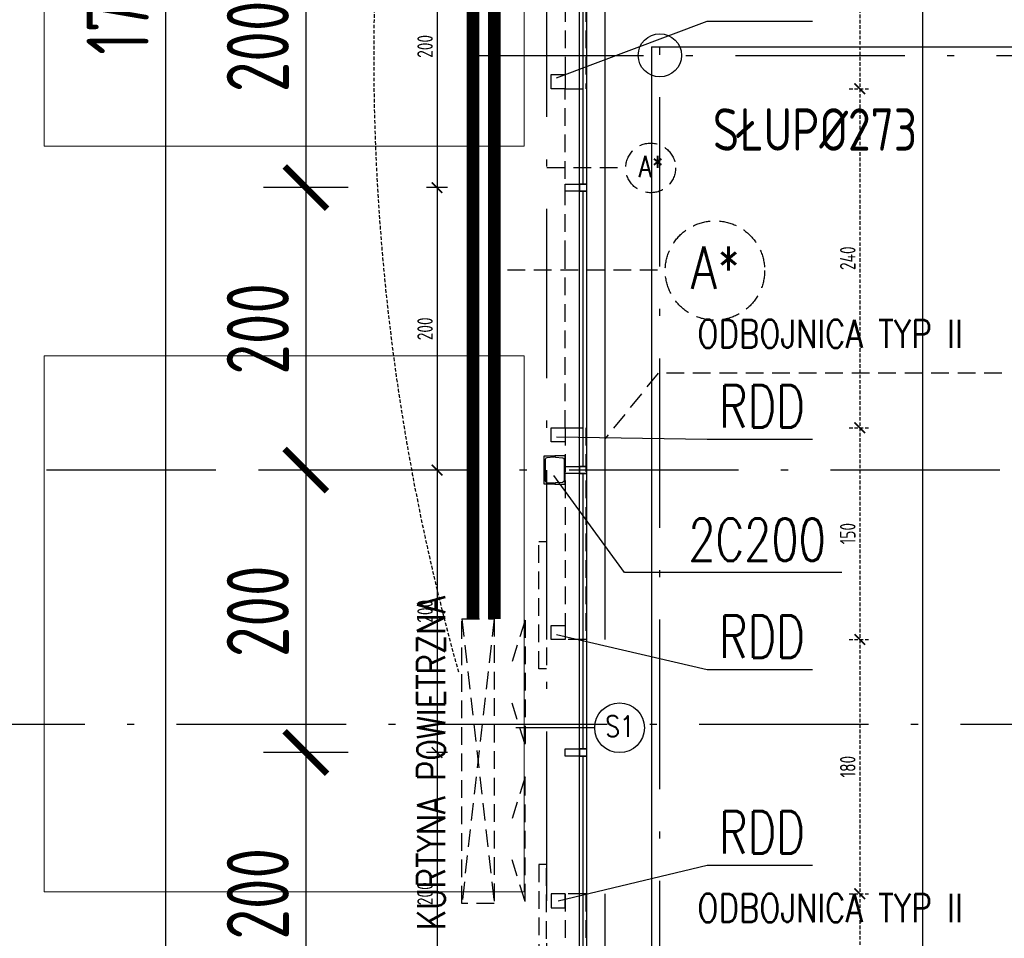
# Model space of a CAD drawing. Extents: x 153948 to 285449, y -89387 to -60195.
# Tile 72 of 100: x 259907 to 260604, y -85411 to -84761. Entities that reach past the tile are written whole.
import ezdxf
from ezdxf.enums import TextEntityAlignment as Align

# ---------------------------------------------------------------- set-up
doc = ezdxf.new("R2010")
doc.units = 0
doc.header["$LTSCALE"] = 100
doc.header["$MEASUREMENT"] = 0
doc.header["$PDMODE"] = 1
for name, pattern in [('ACAD_ISO10W100', [18.5, 12, -3, 0.5, -3]), ('DASHED2', [0.375, 0.25, -0.125]), ('HIDDEN2', [4.7625, 3.175, -1.5875])]:
    doc.linetypes.add(name, pattern=pattern)
doc.layers.get('0').update_dxf_attribs({"linetype": 'CONTINUOUS'})
doc.layers.get('DEFPOINTS').update_dxf_attribs({"linetype": 'CONTINUOUS'})
for name, color, linetype in [('1', 2, 'CONTINUOUS'), ('_INST WODA', 4, 'CONTINUOUS'), ('ALUMINIUM1', 5, 'CONTINUOUS'), ('K-STA', 2, 'CONTINUOUS'), ('OBRYS', 8, 'CONTINUOUS'), ('OSIE', 8, 'ACAD_ISO10W100'), ('TEXT', 11, 'CONTINUOUS'), ('TEXT035', 2, 'CONTINUOUS'), ('WYBURZENIA', 9, 'DASHED2'), ('WYBURZENIA50', 9, 'DASHED2'), ('WYMIARY', 1, 'CONTINUOUS'), ('WYMIARY50', 1, 'CONTINUOUS')]:
    doc.layers.add(name, color=color, linetype=linetype)
doc.layers.add('RAK 140', color=2, linetype='CONTINUOUS', lineweight=9)
doc.styles.add('DYBY-NORMALNY-0-8-N', font='ROMANS.SHX', dxfattribs={"width": 0.8})
doc.styles.add('STYLE2', font='isocp.shx', dxfattribs={"width": 0.8})
doc.styles.add('TXT3', font='SIMPLEX.SHX', dxfattribs={"width": 0.75, "height": 40})
doc.dimstyles.new('KRESKI_100', dxfattribs={"dimscale": 20, "dimtxt": 2.2, "dimasz": 1.5, "dimexe": 1.5, "dimexo": 1.5, "dimgap": 0.6, "dimtad": 1, "dimdec": 1, "dimrnd": 0.5, "dimdsep": 46, "dimtxsty": 'STYLE2', "dimblk1": 'ARCHTICK', "dimblk2": 'ARCHTICK', "dimsah": 1, "dimcen": 2.5, "dimdle": 1.5, "dimclrd": 10, "dimclre": 10, "dimclrt": 15, "dimadec": 0, "dimazin": 0, "dimtfac": 1, "dimtdec": 1, "dimtmove": 1, "dimatfit": 3, "dimldrblk": 'ARCHTICK', "dimfxl": 1.5, "dimfxlon": 1, "dimtolj": 1, "dimtzin": 0, "dimarcsym": 0})

# ---------------------------------------------------------------- blocks, each defined once
blk = doc.blocks.new('_ARCHTICK')
at = {"color": 0, "linetype": 'ByBlock', "const_width": 0.15}
blk.add_lwpolyline([(-0.5, -0.5), (0.5, 0.5)], dxfattribs=at)
blk = doc.blocks.new('*D240')
at = {"layer": 'DEFPOINTS', "color": 0, "ltscale": 0.1, "transparency": 16777216}
for p in [(260307.9, -74816.05), (260307.9, -85703.05), (263794.26, -85703.05)]:
    blk.add_point(p, dxfattribs=at)
at = {"layer": 'WYMIARY', "color": 10, "lineweight": -2, "ltscale": 0.1, "transparency": 16777216}
for p, q in [((263794.26, -74786.05), (263794.26, -85733.05)), ((263764.26, -74816.05), (263824.26, -74816.05)), ((263764.26, -85703.05), (263824.26, -85703.05))]:
    blk.add_line(p, q, dxfattribs=at)
at = {"layer": 'WYMIARY', "color": 10, "lineweight": -2, "ltscale": 0.1, "transparency": 16777216, "xscale": 30, "yscale": 30, "zscale": 30}
for p, rotation in [((263794.26, -74816.05), 90), ((263794.26, -85703.05), 270)]:
    blk.add_blockref('_ARCHTICK', p, dxfattribs=dict(at, rotation=rotation))
at = {"layer": 'WYMIARY', "color": 15, "ltscale": 0.1, "transparency": 16777216, "insert": (263760.26, -80259.55), "char_height": 44, "attachment_point": 5, "rotation": 90, "style": 'STYLE2'}
blk.add_mtext('\\A1;10887', dxfattribs=at)
blk = doc.blocks.new('*D241')
at = {"layer": 'DEFPOINTS', "color": 0, "ltscale": 0.1, "transparency": 16777216}
for p in [(263634.26, -83856.05), (263714.26, -83856.05), (260307.9, -85703.05)]:
    blk.add_point(p, dxfattribs=at)
at = {"layer": 'WYMIARY', "color": 10, "lineweight": -2, "ltscale": 0.1, "transparency": 16777216}
for p, q in [((263714.26, -85733.05), (263714.26, -83826.05)), ((263684.26, -83856.05), (263744.26, -83856.05)), ((263684.26, -85703.05), (263744.26, -85703.05))]:
    blk.add_line(p, q, dxfattribs=at)
at = {"layer": 'WYMIARY', "color": 10, "lineweight": -2, "ltscale": 0.1, "transparency": 16777216, "xscale": 30, "yscale": 30, "zscale": 30}
for p, rotation in [((263714.26, -83856.05), 90), ((263714.26, -85703.05), 270)]:
    blk.add_blockref('_ARCHTICK', p, dxfattribs=dict(at, rotation=rotation))
at = {"layer": 'WYMIARY', "color": 15, "ltscale": 0.1, "transparency": 16777216, "insert": (263680.26, -84779.55), "char_height": 44, "attachment_point": 5, "rotation": 90, "style": 'STYLE2'}
blk.add_mtext('\\A1;1847', dxfattribs=at)
blk = doc.blocks.new('SC200X2')
at = {"layer": '1'}
for points in [[(-10, 7.5), (-10, 0), (-9.7, 0, 0.391021), (-9.11, 0.55), (-8.71, 5.56, -0.391021), (-7.56, 6.62), (7.56, 6.62, -0.391021), (8.71, 5.56), (9.11, 0.55, 0.391021), (9.7, 0), (10, 0), (10, 7.5)], [(-10, -7.5), (-10, 0), (-9.7, 0, -0.391021), (-9.11, -0.55), (-8.71, -5.56, 0.391021), (-7.56, -6.62), (7.56, -6.62, 0.391021), (8.71, -5.56), (9.11, -0.55, -0.391021), (9.7, 0), (10, 0), (10, -7.5)]]:
    blk.add_lwpolyline(points, format="xyb", close=True, dxfattribs=at)
blk = doc.blocks.new('*D466')
at = {"layer": 'DEFPOINTS', "color": 0, "ltscale": 0.1, "transparency": 16777216}
for p in [(260202.64, -83879.55), (260010.46, -85609.56), (260202.64, -85609.56)]:
    blk.add_point(p, dxfattribs=at)
at = {"layer": 'WYMIARY', "color": 10, "lineweight": -2, "ltscale": 0.1, "transparency": 16777216}
for p, q in [((260010.46, -83849.55), (260010.46, -85639.56)), ((260040.46, -83879.55), (259980.46, -83879.55)), ((260040.46, -85609.56), (259980.46, -85609.56))]:
    blk.add_line(p, q, dxfattribs=at)
at = {"layer": 'WYMIARY', "color": 10, "lineweight": -2, "ltscale": 0.1, "transparency": 16777216, "xscale": 30, "yscale": 30, "zscale": 30}
for p, rotation in [((260010.46, -83879.55), 90), ((260010.46, -85609.56), 270)]:
    blk.add_blockref('_ARCHTICK', p, dxfattribs=dict(at, rotation=rotation))
at = {"layer": 'WYMIARY', "color": 15, "ltscale": 0.1, "transparency": 16777216, "insert": (259976.46, -84744.55), "char_height": 44, "attachment_point": 5, "rotation": 90, "style": 'STYLE2'}
blk.add_mtext('\\A1;1730', dxfattribs=at)
blk = doc.blocks.new('*D480')
at = {"layer": 'DEFPOINTS', "color": 0, "ltscale": 0.1, "transparency": 16777216}
for p in [(260293.4, -84679.55), (260109.71, -84879.55), (260293.4, -84879.55)]:
    blk.add_point(p, dxfattribs=at)
at = {"layer": 'WYMIARY', "color": 10, "lineweight": -2, "ltscale": 0.1, "transparency": 16777216}
for p, q in [((260109.71, -84649.55), (260109.71, -84909.55)), ((260139.71, -84679.55), (260079.71, -84679.55)), ((260139.71, -84879.55), (260079.71, -84879.55))]:
    blk.add_line(p, q, dxfattribs=at)
at = {"layer": 'WYMIARY', "color": 10, "lineweight": -2, "ltscale": 0.1, "transparency": 16777216, "xscale": 30, "yscale": 30, "zscale": 30}
for p, rotation in [((260109.71, -84679.55), 90), ((260109.71, -84879.55), 270)]:
    blk.add_blockref('_ARCHTICK', p, dxfattribs=dict(at, rotation=rotation))
at = {"layer": 'WYMIARY', "color": 15, "ltscale": 0.1, "transparency": 16777216, "insert": (260075.71, -84779.55), "char_height": 44, "attachment_point": 5, "rotation": 90, "style": 'STYLE2'}
blk.add_mtext('\\A1;200', dxfattribs=at)
blk = doc.blocks.new('*D481')
at = {"layer": 'DEFPOINTS', "color": 0, "ltscale": 0.1, "transparency": 16777216}
for p in [(260293.4, -84879.55), (260109.71, -85079.55), (260293.4, -85079.55)]:
    blk.add_point(p, dxfattribs=at)
at = {"layer": 'WYMIARY', "color": 10, "lineweight": -2, "ltscale": 0.1, "transparency": 16777216}
for p, q in [((260109.71, -84849.55), (260109.71, -85109.55)), ((260139.71, -84879.55), (260079.71, -84879.55)), ((260139.71, -85079.55), (260079.71, -85079.55))]:
    blk.add_line(p, q, dxfattribs=at)
at = {"layer": 'WYMIARY', "color": 10, "lineweight": -2, "ltscale": 0.1, "transparency": 16777216, "xscale": 30, "yscale": 30, "zscale": 30}
for p, rotation in [((260109.71, -84879.55), 90), ((260109.71, -85079.55), 270)]:
    blk.add_blockref('_ARCHTICK', p, dxfattribs=dict(at, rotation=rotation))
at = {"layer": 'WYMIARY', "color": 15, "ltscale": 0.1, "transparency": 16777216, "insert": (260075.71, -84979.55), "char_height": 44, "attachment_point": 5, "rotation": 90, "style": 'STYLE2'}
blk.add_mtext('\\A1;200', dxfattribs=at)
blk = doc.blocks.new('*D482')
at = {"layer": 'DEFPOINTS', "color": 0, "ltscale": 0.1, "transparency": 16777216}
for p in [(260293.4, -85079.55), (260109.71, -85279.55), (260293.4, -85279.55)]:
    blk.add_point(p, dxfattribs=at)
at = {"layer": 'WYMIARY', "color": 10, "lineweight": -2, "ltscale": 0.1, "transparency": 16777216}
for p, q in [((260109.71, -85049.55), (260109.71, -85309.55)), ((260139.71, -85079.55), (260079.71, -85079.55)), ((260139.71, -85279.55), (260079.71, -85279.55))]:
    blk.add_line(p, q, dxfattribs=at)
at = {"layer": 'WYMIARY', "color": 10, "lineweight": -2, "ltscale": 0.1, "transparency": 16777216, "xscale": 30, "yscale": 30, "zscale": 30}
for p, rotation in [((260109.71, -85079.55), 90), ((260109.71, -85279.55), 270)]:
    blk.add_blockref('_ARCHTICK', p, dxfattribs=dict(at, rotation=rotation))
at = {"layer": 'WYMIARY', "color": 15, "ltscale": 0.1, "transparency": 16777216, "insert": (260075.71, -85179.55), "char_height": 44, "attachment_point": 5, "rotation": 90, "style": 'STYLE2'}
blk.add_mtext('\\A1;200', dxfattribs=at)
blk = doc.blocks.new('*D483')
at = {"layer": 'DEFPOINTS', "color": 0, "ltscale": 0.1, "transparency": 16777216}
for p in [(260293.4, -85279.55), (260109.71, -85479.55), (260293.4, -85479.55)]:
    blk.add_point(p, dxfattribs=at)
at = {"layer": 'WYMIARY', "color": 10, "lineweight": -2, "ltscale": 0.1, "transparency": 16777216}
for p, q in [((260109.71, -85249.55), (260109.71, -85509.55)), ((260139.71, -85279.55), (260079.71, -85279.55)), ((260139.71, -85479.55), (260079.71, -85479.55))]:
    blk.add_line(p, q, dxfattribs=at)
at = {"layer": 'WYMIARY', "color": 10, "lineweight": -2, "ltscale": 0.1, "transparency": 16777216, "xscale": 30, "yscale": 30, "zscale": 30}
for p, rotation in [((260109.71, -85279.55), 90), ((260109.71, -85479.55), 270)]:
    blk.add_blockref('_ARCHTICK', p, dxfattribs=dict(at, rotation=rotation))
at = {"layer": 'WYMIARY', "color": 15, "ltscale": 0.1, "transparency": 16777216, "insert": (260075.71, -85379.55), "char_height": 44, "attachment_point": 5, "rotation": 90, "style": 'STYLE2'}
blk.add_mtext('\\A1;200', dxfattribs=at)
blk = doc.blocks.new('*D503')
at = {"layer": 'DEFPOINTS', "color": 0, "ltscale": 0.1, "transparency": 16777216}
for p in [(260293.4, -84679.55), (260202.62, -84879.55), (260293.4, -84879.55)]:
    blk.add_point(p, dxfattribs=at)
at = {"layer": 'WYMIARY50', "color": 10, "lineweight": -2, "ltscale": 0.1, "transparency": 16777216}
for p, q in [((260202.62, -84672.05), (260202.62, -84887.05)), ((260210.12, -84679.55), (260195.12, -84679.55)), ((260210.12, -84879.55), (260195.12, -84879.55))]:
    blk.add_line(p, q, dxfattribs=at)
at = {"layer": 'WYMIARY50', "color": 10, "lineweight": -2, "ltscale": 0.1, "transparency": 16777216, "xscale": 7.5, "yscale": 7.5, "zscale": 7.5}
for p, rotation in [((260202.62, -84679.55), 90), ((260202.62, -84879.55), 270)]:
    blk.add_blockref('_ARCHTICK', p, dxfattribs=dict(at, rotation=rotation))
at = {"layer": 'WYMIARY50', "color": 15, "ltscale": 0.1, "transparency": 16777216, "insert": (260194.12, -84779.55), "char_height": 11, "attachment_point": 5, "rotation": 90, "style": 'STYLE2'}
blk.add_mtext('\\A1;200', dxfattribs=at)
blk = doc.blocks.new('*D504')
at = {"layer": 'DEFPOINTS', "color": 0, "ltscale": 0.1, "transparency": 16777216}
for p in [(260293.4, -84879.55), (260202.62, -85079.55), (260293.4, -85079.55)]:
    blk.add_point(p, dxfattribs=at)
at = {"layer": 'WYMIARY50', "color": 10, "lineweight": -2, "ltscale": 0.1, "transparency": 16777216}
for p, q in [((260202.62, -84872.05), (260202.62, -85087.05)), ((260210.12, -84879.55), (260195.12, -84879.55)), ((260210.12, -85079.55), (260195.12, -85079.55))]:
    blk.add_line(p, q, dxfattribs=at)
at = {"layer": 'WYMIARY50', "color": 10, "lineweight": -2, "ltscale": 0.1, "transparency": 16777216, "xscale": 7.5, "yscale": 7.5, "zscale": 7.5}
for p, rotation in [((260202.62, -84879.55), 90), ((260202.62, -85079.55), 270)]:
    blk.add_blockref('_ARCHTICK', p, dxfattribs=dict(at, rotation=rotation))
at = {"layer": 'WYMIARY50', "color": 15, "ltscale": 0.1, "transparency": 16777216, "insert": (260194.12, -84979.55), "char_height": 11, "attachment_point": 5, "rotation": 90, "style": 'STYLE2'}
blk.add_mtext('\\A1;200', dxfattribs=at)
blk = doc.blocks.new('*D505')
at = {"layer": 'DEFPOINTS', "color": 0, "ltscale": 0.1, "transparency": 16777216}
for p in [(260293.4, -85079.55), (260202.62, -85279.55), (260293.4, -85279.55)]:
    blk.add_point(p, dxfattribs=at)
at = {"layer": 'WYMIARY50', "color": 10, "lineweight": -2, "ltscale": 0.1, "transparency": 16777216}
for p, q in [((260202.62, -85072.05), (260202.62, -85287.05)), ((260210.12, -85079.55), (260195.12, -85079.55)), ((260210.12, -85279.55), (260195.12, -85279.55))]:
    blk.add_line(p, q, dxfattribs=at)
at = {"layer": 'WYMIARY50', "color": 10, "lineweight": -2, "ltscale": 0.1, "transparency": 16777216, "xscale": 7.5, "yscale": 7.5, "zscale": 7.5}
for p, rotation in [((260202.62, -85079.55), 90), ((260202.62, -85279.55), 270)]:
    blk.add_blockref('_ARCHTICK', p, dxfattribs=dict(at, rotation=rotation))
at = {"layer": 'WYMIARY50', "color": 15, "ltscale": 0.1, "transparency": 16777216, "insert": (260194.12, -85179.55), "char_height": 11, "attachment_point": 5, "rotation": 90, "style": 'STYLE2'}
blk.add_mtext('\\A1;200', dxfattribs=at)
blk = doc.blocks.new('*D506')
at = {"layer": 'DEFPOINTS', "color": 0, "ltscale": 0.1, "transparency": 16777216}
for p in [(260293.4, -85279.55), (260202.62, -85479.55), (260293.4, -85479.55)]:
    blk.add_point(p, dxfattribs=at)
at = {"layer": 'WYMIARY50', "color": 10, "lineweight": -2, "ltscale": 0.1, "transparency": 16777216}
for p, q in [((260202.62, -85272.05), (260202.62, -85487.05)), ((260210.12, -85279.55), (260195.12, -85279.55)), ((260210.12, -85479.55), (260195.12, -85479.55))]:
    blk.add_line(p, q, dxfattribs=at)
at = {"layer": 'WYMIARY50', "color": 10, "lineweight": -2, "ltscale": 0.1, "transparency": 16777216, "xscale": 7.5, "yscale": 7.5, "zscale": 7.5}
for p, rotation in [((260202.62, -85279.55), 90), ((260202.62, -85479.55), 270)]:
    blk.add_blockref('_ARCHTICK', p, dxfattribs=dict(at, rotation=rotation))
at = {"layer": 'WYMIARY50', "color": 15, "ltscale": 0.1, "transparency": 16777216, "insert": (260194.12, -85379.55), "char_height": 11, "attachment_point": 5, "rotation": 90, "style": 'STYLE2'}
blk.add_mtext('\\A1;200', dxfattribs=at)
blk = doc.blocks.new('*D523')
at = {"layer": 'DEFPOINTS', "color": 0, "ltscale": 0.1, "transparency": 16777216}
for p in [(260355.78, -83879.55), (260356.28, -85529.55), (260546.3, -85529.55)]:
    blk.add_point(p, dxfattribs=at)
at = {"layer": 'WYMIARY50', "color": 10, "lineweight": -2, "ltscale": 0.1, "transparency": 16777216}
for p, q in [((260546.3, -83872.05), (260546.3, -85537.05)), ((260538.8, -83879.55), (260553.8, -83879.55)), ((260538.8, -85529.55), (260553.8, -85529.55))]:
    blk.add_line(p, q, dxfattribs=at)
at = {"layer": 'WYMIARY50', "color": 10, "lineweight": -2, "ltscale": 0.1, "transparency": 16777216, "xscale": 7.5, "yscale": 7.5, "zscale": 7.5}
for p, rotation in [((260546.3, -83879.55), 90), ((260546.3, -85529.55), 270)]:
    blk.add_blockref('_ARCHTICK', p, dxfattribs=dict(at, rotation=rotation))
at = {"layer": 'WYMIARY50', "color": 15, "ltscale": 0.1, "transparency": 16777216, "insert": (260537.8, -84704.55), "char_height": 11, "attachment_point": 5, "rotation": 90, "style": 'STYLE2'}
blk.add_mtext('\\A1;1650', dxfattribs=at)
blk = doc.blocks.new('*D526')
at = {"layer": 'DEFPOINTS', "color": 0, "ltscale": 0.1, "transparency": 16777216}
for p in [(260308.4, -84419.55), (260307.9, -84809.55), (260501.9, -84809.55)]:
    blk.add_point(p, dxfattribs=at)
at = {"layer": 'WYBURZENIA50', "color": 10, "lineweight": -2, "ltscale": 0.1, "transparency": 16777216}
for p, q in [((260501.9, -84412.05), (260501.9, -84817.05)), ((260494.4, -84419.55), (260509.4, -84419.55)), ((260494.4, -84809.55), (260509.4, -84809.55))]:
    blk.add_line(p, q, dxfattribs=at)
at = {"layer": 'WYBURZENIA50', "color": 10, "lineweight": -2, "ltscale": 0.1, "transparency": 16777216, "xscale": 7.5, "yscale": 7.5, "zscale": 7.5}
for p, rotation in [((260501.9, -84419.55), 90), ((260501.9, -84809.55), 270)]:
    blk.add_blockref('_ARCHTICK', p, dxfattribs=dict(at, rotation=rotation))
at = {"layer": 'WYBURZENIA50', "color": 15, "ltscale": 0.1, "transparency": 16777216, "insert": (260493.4, -84614.55), "char_height": 11, "attachment_point": 5, "rotation": 90, "style": 'STYLE2'}
blk.add_mtext('\\A1;390', dxfattribs=at)
blk = doc.blocks.new('*D527')
at = {"layer": 'DEFPOINTS', "color": 0, "ltscale": 0.1, "transparency": 16777216}
for p in [(260307.9, -84809.55), (260307.9, -85049.55), (260501.9, -85049.55)]:
    blk.add_point(p, dxfattribs=at)
at = {"layer": 'WYBURZENIA50', "color": 10, "lineweight": -2, "ltscale": 0.1, "transparency": 16777216}
for p, q in [((260501.9, -84802.05), (260501.9, -85057.05)), ((260494.4, -84809.55), (260509.4, -84809.55)), ((260494.4, -85049.55), (260509.4, -85049.55))]:
    blk.add_line(p, q, dxfattribs=at)
at = {"layer": 'WYBURZENIA50', "color": 10, "lineweight": -2, "ltscale": 0.1, "transparency": 16777216, "xscale": 7.5, "yscale": 7.5, "zscale": 7.5}
for p, rotation in [((260501.9, -84809.55), 90), ((260501.9, -85049.55), 270)]:
    blk.add_blockref('_ARCHTICK', p, dxfattribs=dict(at, rotation=rotation))
at = {"layer": 'WYBURZENIA50', "color": 15, "ltscale": 0.1, "transparency": 16777216, "insert": (260493.4, -84929.55), "char_height": 11, "attachment_point": 5, "rotation": 90, "style": 'STYLE2'}
blk.add_mtext('\\A1;240', dxfattribs=at)
blk = doc.blocks.new('*D528')
at = {"layer": 'DEFPOINTS', "color": 0, "ltscale": 0.1, "transparency": 16777216}
for p in [(260307.9, -85049.55), (260307.9, -85199.55), (260501.9, -85199.55)]:
    blk.add_point(p, dxfattribs=at)
at = {"layer": 'WYBURZENIA50', "color": 10, "lineweight": -2, "ltscale": 0.1, "transparency": 16777216}
for p, q in [((260501.9, -85042.05), (260501.9, -85207.05)), ((260494.4, -85049.55), (260509.4, -85049.55)), ((260494.4, -85199.55), (260509.4, -85199.55))]:
    blk.add_line(p, q, dxfattribs=at)
at = {"layer": 'WYBURZENIA50', "color": 10, "lineweight": -2, "ltscale": 0.1, "transparency": 16777216, "xscale": 7.5, "yscale": 7.5, "zscale": 7.5}
for p, rotation in [((260501.9, -85049.55), 90), ((260501.9, -85199.55), 270)]:
    blk.add_blockref('_ARCHTICK', p, dxfattribs=dict(at, rotation=rotation))
at = {"layer": 'WYBURZENIA50', "color": 15, "ltscale": 0.1, "transparency": 16777216, "insert": (260493.4, -85124.55), "char_height": 11, "attachment_point": 5, "rotation": 90, "style": 'STYLE2'}
blk.add_mtext('\\A1;150', dxfattribs=at)
blk = doc.blocks.new('*D529')
at = {"layer": 'DEFPOINTS', "color": 0, "ltscale": 0.1, "transparency": 16777216}
for p in [(260307.9, -85199.55), (260307.9, -85379.55), (260501.9, -85379.55)]:
    blk.add_point(p, dxfattribs=at)
at = {"layer": 'WYBURZENIA50', "color": 10, "lineweight": -2, "ltscale": 0.1, "transparency": 16777216}
for p, q in [((260501.9, -85192.05), (260501.9, -85387.05)), ((260494.4, -85199.55), (260509.4, -85199.55)), ((260494.4, -85379.55), (260509.4, -85379.55))]:
    blk.add_line(p, q, dxfattribs=at)
at = {"layer": 'WYBURZENIA50', "color": 10, "lineweight": -2, "ltscale": 0.1, "transparency": 16777216, "xscale": 7.5, "yscale": 7.5, "zscale": 7.5}
for p, rotation in [((260501.9, -85199.55), 90), ((260501.9, -85379.55), 270)]:
    blk.add_blockref('_ARCHTICK', p, dxfattribs=dict(at, rotation=rotation))
at = {"layer": 'WYBURZENIA50', "color": 15, "ltscale": 0.1, "transparency": 16777216, "insert": (260493.4, -85289.55), "char_height": 11, "attachment_point": 5, "rotation": 90, "style": 'STYLE2'}
blk.add_mtext('\\A1;180', dxfattribs=at)
blk = doc.blocks.new('*D530')
at = {"layer": 'DEFPOINTS', "color": 0, "ltscale": 0.1, "transparency": 16777216}
for p in [(260307.9, -85379.55), (260307.9, -85499.55), (260501.9, -85499.55)]:
    blk.add_point(p, dxfattribs=at)
at = {"layer": 'WYBURZENIA50', "color": 10, "lineweight": -2, "ltscale": 0.1, "transparency": 16777216}
for p, q in [((260501.9, -85372.05), (260501.9, -85507.05)), ((260494.4, -85379.55), (260509.4, -85379.55)), ((260494.4, -85499.55), (260509.4, -85499.55))]:
    blk.add_line(p, q, dxfattribs=at)
at = {"layer": 'WYBURZENIA50', "color": 10, "lineweight": -2, "ltscale": 0.1, "transparency": 16777216, "xscale": 7.5, "yscale": 7.5, "zscale": 7.5}
for p, rotation in [((260501.9, -85379.55), 90), ((260501.9, -85499.55), 270)]:
    blk.add_blockref('_ARCHTICK', p, dxfattribs=dict(at, rotation=rotation))
at = {"layer": 'WYBURZENIA50', "color": 15, "ltscale": 0.1, "transparency": 16777216, "insert": (260493.4, -85439.55), "char_height": 11, "attachment_point": 5, "rotation": 90, "style": 'STYLE2'}
blk.add_mtext('\\A1;120', dxfattribs=at)
blk = doc.blocks.new('*D536')
at = {"layer": 'ALUMINIUM1', "color": 10, "lineweight": -2, "ltscale": 0.1, "transparency": 16777216}
for p, q in [((261224.75, -83879.55), (261284.75, -83879.55)), ((261254.75, -83909.55), (261254.75, -85579.55)), ((261224.75, -85609.55), (261284.75, -85609.55))]:
    blk.add_line(p, q, dxfattribs=at)
at = {"layer": 'ALUMINIUM1', "color": 10, "ltscale": 0.1, "transparency": 16777216}
for points in [[(261249.75, -83909.55), (261259.75, -83909.55), (261254.75, -83879.55)], [(261249.75, -85579.55), (261259.75, -85579.55), (261254.75, -85609.55)]]:
    blk.add_solid(points, dxfattribs=at)
at = {"layer": 'DEFPOINTS', "color": 0, "ltscale": 0.1, "transparency": 16777216}
for p in [(260995.32, -83879.55), (260307.9, -85609.55), (261254.75, -85609.55)]:
    blk.add_point(p, dxfattribs=at)
at = {"layer": 'ALUMINIUM1', "color": 15, "ltscale": 0.1, "transparency": 16777216, "insert": (261183.62, -84744.55), "char_height": 44, "attachment_point": 5, "rotation": 90, "style": 'STYLE2'}
blk.add_mtext('\\A1;SCIANA TYPU "A" DO DEMONTAZU\\P1730X420 - BEZ PODWALIN', dxfattribs=at)
blk = doc.blocks.new('*D537')
at = {"layer": 'ALUMINIUM1', "color": 10, "lineweight": -2, "ltscale": 0.1, "transparency": 16777216}
for p, q in [((261405.86, -83879.55), (261465.86, -83879.55)), ((261435.86, -83909.55), (261435.86, -85499.55)), ((261405.86, -85529.55), (261465.86, -85529.55))]:
    blk.add_line(p, q, dxfattribs=at)
at = {"layer": 'ALUMINIUM1', "color": 10, "ltscale": 0.1, "transparency": 16777216}
for points in [[(261430.86, -83909.55), (261440.86, -83909.55), (261435.86, -83879.55)], [(261430.86, -85499.55), (261440.86, -85499.55), (261435.86, -85529.55)]]:
    blk.add_solid(points, dxfattribs=at)
at = {"layer": 'DEFPOINTS', "color": 0, "ltscale": 0.1, "transparency": 16777216}
for p in [(261176.43, -83879.55), (260308.4, -85529.55), (261435.86, -85529.55)]:
    blk.add_point(p, dxfattribs=at)
at = {"layer": 'ALUMINIUM1', "color": 15, "ltscale": 0.1, "transparency": 16777216, "insert": (261364.85, -84704.55), "char_height": 44, "attachment_point": 5, "rotation": 90, "style": 'STYLE2'}
blk.add_mtext('\\A1;SCIANA SLUPOWO-RYGLOWA  + WARSTWOWA PROJEKTOWANA\\P1650X420 Z DRZWIAMI EWAKUACYJNYMI', dxfattribs=at)

msp = doc.modelspace()

# ---------------------------------------------------------------- linework, layer by layer
at = {"layer": '_INST WODA', "ltscale": 0.1, "const_width": 9}
msp.add_lwpolyline([(260228.09, -85184.9), (260228.09, -84366.7)], dxfattribs=at)
at = {"layer": '_INST WODA', "linetype": 'HIDDEN2', "ltscale": 0.1, "const_width": 9}
msp.add_lwpolyline([(260243.09, -85184.9), (260243.09, -84381.7)], dxfattribs=at)
at = {"layer": 'ALUMINIUM1', "ltscale": 0.1}
for points in [[(260308.4, -84877.05), (260303.4, -84877.05), (260303.4, -84682.05), (260308.4, -84682.05)], [(260303.4, -84682.05), (260305.9, -84682.05), (260305.9, -84877.05), (260303.4, -84877.05)], [(260303.4, -84882.05), (260293.4, -84882.05), (260293.4, -84877.05), (260303.4, -84877.05)], [(260308.4, -84882.05), (260303.4, -84882.05), (260303.4, -84877.05), (260308.4, -84877.05)], [(260308.4, -85077.05), (260303.4, -85077.05), (260303.4, -84882.05), (260308.4, -84882.05)], [(260303.4, -84882.05), (260305.9, -84882.05), (260305.9, -85077.05), (260303.4, -85077.05)], [(260303.4, -85082.05), (260293.4, -85082.05), (260293.4, -85077.05), (260303.4, -85077.05)], [(260308.4, -85082.05), (260303.4, -85082.05), (260303.4, -85077.05), (260308.4, -85077.05)], [(260308.4, -85277.05), (260303.4, -85277.05), (260303.4, -85082.05), (260308.4, -85082.05)], [(260303.4, -85082.05), (260305.9, -85082.05), (260305.9, -85277.05), (260303.4, -85277.05)], [(260303.4, -85282.05), (260293.4, -85282.05), (260293.4, -85277.05), (260303.4, -85277.05)], [(260308.4, -85282.05), (260303.4, -85282.05), (260303.4, -85277.05), (260308.4, -85277.05)], [(260308.4, -85477.05), (260303.4, -85477.05), (260303.4, -85282.05), (260308.4, -85282.05)], [(260303.4, -85282.05), (260305.9, -85282.05), (260305.9, -85477.05), (260303.4, -85477.05)]]:
    msp.add_lwpolyline(points, close=True, dxfattribs=at)
at = {"layer": 'K-STA', "color": 7}
for p, q in [((260321.57, -85199.55), (260321.57, -84415.03)), ((260321.57, -85499.55), (260321.57, -85379.55))]:
    msp.add_line(p, q, dxfattribs=at)
at = {"layer": 'K-STA'}
msp.add_circle((260360.4, -84785.9), 15.3, dxfattribs=at)
at = {"layer": 'OBRYS', "color": 2, "ltscale": 0.05}
for q in [(261566.4, -84779.9), (260354.4, -85691.9)]:
    msp.add_line((260354.4, -84779.9), q, dxfattribs=at)
at = {"layer": 'OSIE', "ltscale": 0.1}
for p, q in [((260280.4, -86679.55), (260280.4, -73374.65)), ((260360.4, -85860.45), (260360.4, -84627.42)), ((260360.4, -85860.45), (260360.4, -84627.42)), ((260228.83, -84785.9), (261698.49, -84785.9)), ((260228.83, -84785.9), (261698.49, -84785.9)), ((260971.1, -85079.55), (259456.96, -85079.55)), ((248363.17, -85259.55), (263229.19, -85259.55))]:
    msp.add_line(p, q, dxfattribs=at)
at = {"layer": 'RAK 140'}
for points in [[(259924.33, -84470.55), (260264.4, -84470.55), (260264.4, -84850.15), (259924.33, -84850.15)], [(259924.33, -84998.55), (260264.4, -84998.55), (260264.4, -85378.15), (259924.33, -85378.15)]]:
    msp.add_lwpolyline(points, close=True, dxfattribs=at)
at = {"layer": 'TEXT'}
for p, q in [((260335.28, -85152.19), (260285.4, -85083.3)), ((260489.1, -85152.19), (260335.28, -85152.19))]:
    msp.add_line(p, q, dxfattribs=at)
for points in [[(260287.12, -84801.72), (260393.96, -84761.75), (260468.43, -84761.75)], [(260287.12, -85055.96), (260393.96, -85057.75), (260468.43, -85057.75)], [(260287.12, -85196.03), (260393.96, -85220.79), (260468.43, -85220.79)], [(260288.4, -85384.55), (260393.96, -85359.36), (260468.43, -85359.36)]]:
    msp.add_lwpolyline(points, dxfattribs=at)
at = {"layer": 'TEXT035'}
msp.add_line((260258.38, -85261.82), (260314.25, -85261.82), dxfattribs=at)
msp.add_circle((260331.84, -85262.02), 17.6, dxfattribs=at)
at = {"layer": 'WYBURZENIA', "ltscale": 0.5}
for p, q in [((260293.4, -84749.55), (260293.4, -84809.55)), ((260307.9, -84749.55), (260307.9, -84809.55)), ((260293.4, -84809.55), (260307.9, -84809.55)), ((260293.4, -84929.55), (260293.4, -84809.55)), ((260293.4, -84809.55), (260303.4, -84809.55)), ((260303.4, -84929.55), (260303.4, -84809.55)), ((260293.4, -85049.55), (260293.4, -84929.55)), ((260303.4, -85049.55), (260303.4, -84929.55)), ((260252.46, -84937.87), (260364.2, -84937.87)), ((260359.08, -85011.01), (260321.57, -85057.27)), ((260602.49, -85011.01), (260359.08, -85011.01)), ((260293.4, -85049.55), (260307.9, -85049.55)), ((260293.4, -85049.55), (260293.4, -85199.55)), ((260293.4, -85049.55), (260303.4, -85049.55)), ((260307.9, -85049.55), (260307.9, -85199.55)), ((260243.09, -85184.9), (260220.19, -85386.55)), ((260220.19, -85184.9), (260243.09, -85386.55)), ((260264.95, -85185.73), (260255.83, -85215.17)), ((260264.95, -85185.73), (260264.95, -85273.96)), ((260307.9, -85199.55), (260293.4, -85199.55)), ((260264.95, -85273.96), (260255.83, -85244.52)), ((260264.95, -85296.83), (260255.83, -85326.28)), ((260264.95, -85385.07), (260264.95, -85296.83)), ((260264.95, -85385.07), (260255.83, -85355.62)), ((260307.9, -85379.55), (260293.4, -85379.55)), ((260293.4, -85379.55), (260293.4, -85499.55)), ((260307.9, -85379.55), (260307.9, -85499.55))]:
    msp.add_line(p, q, dxfattribs=at)
for points in [[(260283.4, -84799.55), (260293.4, -84799.55), (260293.4, -84809.55), (260283.4, -84809.55)], [(260283.4, -85049.55), (260293.4, -85049.55), (260293.4, -85059.55), (260283.4, -85059.55)], [(260280.19, -85130.18), (260280.19, -85220.18), (260274.59, -85220.18), (260274.59, -85130.18)], [(260220.19, -85184.9), (260243.09, -85184.9), (260243.09, -85386.55), (260220.19, -85386.55)], [(260283.4, -85199.55), (260283.4, -85189.55), (260293.4, -85189.55), (260293.4, -85199.55)], [(260280.19, -85448.92), (260280.19, -85358.92), (260274.59, -85358.92), (260274.59, -85448.92)], [(260283.4, -85379.55), (260283.4, -85389.55), (260293.4, -85389.55), (260293.4, -85379.55)]]:
    msp.add_lwpolyline(points, close=True, dxfattribs=at)
msp.add_circle((260399.37, -84938.26), 35.19, dxfattribs=at)
at = {"layer": 'WYBURZENIA', "ltscale": 0.1}
msp.add_arc((261768.72, -84786.92), 1610.95, 161.18786, 195.7208, dxfattribs=at)
at = {"layer": 'WYBURZENIA50', "ltscale": 0.5}
msp.add_line((260280.39, -84865.42), (260336.26, -84865.42), dxfattribs=at)
msp.add_circle((260353.85, -84865.62), 17.6, dxfattribs=at)

# ---------------------------------------------------------------- block references
at = {"layer": 'K-STA', "ltscale": 0.5, "xscale": -1, "rotation": 90}
msp.add_blockref('SC200X2', (260285.9, -85079.55), dxfattribs=at)

# ---------------------------------------------------------------- texts
at = {"layer": 'TEXT', "style": 'TXT3', "width": 0.75}
for s, p in [('SŁUP%%c273', (260397.9, -84853.43)), ('RDD', (260402.25, -85049.46)), ('2C200', (260380.47, -85143.9)), ('RDD', (260402.25, -85212.5)), ('RDD', (260402.25, -85351.07))]:
    msp.add_text(s, height=30, dxfattribs=at).set_placement(p)
at = {"layer": 'TEXT035', "style": 'DYBY-NORMALNY-0-8-N', "width": 0.8}
msp.add_text('S1', height=15, dxfattribs=at).set_placement((260332.04, -85260.96), align=Align.MIDDLE)
at = {"layer": 'WYBURZENIA', "ltscale": 0.5, "style": 'DYBY-NORMALNY-0-8-N', "width": 0.8}
for s, height, p in [('A*', 30, (260399.78, -84936.15)), ('ODBOJNICA TYP II', 20, (260480.78, -84983.06)), ('ODBOJNICA TYP II', 20, (260480.78, -85389.62))]:
    msp.add_text(s, height=height, dxfattribs=at).set_placement(p, align=Align.MIDDLE)
msp.add_text('KURTYNA POWIETRZNA', height=20, rotation=90, dxfattribs=at).set_placement((260198.43, -85286.89), align=Align.MIDDLE)
at = {"layer": 'WYBURZENIA50', "ltscale": 0.5, "style": 'DYBY-NORMALNY-0-8-N', "width": 0.8}
msp.add_text('A*', height=15, dxfattribs=at).set_placement((260354.05, -84864.56), align=Align.MIDDLE)

# ---------------------------------------------------------------- dimensions: what is measured, and where the dimension line sits
at = {"layer": 'ALUMINIUM1', "ltscale": 0.1}
for base, p1, p2, text, picture, middle in [((261254.75, -85609.55), (260995.32, -83879.55), (260307.9, -85609.55), 'SCIANA TYPU "A" DO DEMONTAZU\\P1730X420 - BEZ PODWALIN', '*D536', (261183.62, -84744.55)), ((261435.86, -85529.55), (261176.43, -83879.55), (260308.4, -85529.55), 'SCIANA SLUPOWO-RYGLOWA  + WARSTWOWA PROJEKTOWANA\\P1650X420 Z DRZWIAMI EWAKUACYJNYMI', '*D537', (261364.85, -84704.55))]:
    dim = msp.add_linear_dim(base=base, p1=p1, p2=p2, angle=90, text=text, dimstyle='KRESKI_100', dxfattribs=at)
    dim.commit()
    dim.dimension.update_dxf_attribs({"geometry": picture, "text_midpoint": middle})
at = {"layer": 'WYBURZENIA50', "ltscale": 0.1}
for base, p1, p2, picture, middle in [((260501.9, -84809.55), (260308.4, -84419.55), (260307.9, -84809.55), '*D526', (260493.4, -84614.55)), ((260501.9, -85049.55), (260307.9, -84809.55), (260307.9, -85049.55), '*D527', (260493.4, -84929.55)), ((260501.9, -85199.55), (260307.9, -85049.55), (260307.9, -85199.55), '*D528', (260493.4, -85124.55)), ((260501.9, -85379.55), (260307.9, -85199.55), (260307.9, -85379.55), '*D529', (260493.4, -85289.55)), ((260501.9, -85499.55), (260307.9, -85379.55), (260307.9, -85499.55), '*D530', (260493.4, -85439.55))]:
    dim = msp.add_linear_dim(base=base, p1=p1, p2=p2, angle=90, dimstyle='KRESKI_100', override={"dimscale": 5}, dxfattribs=at)
    dim.commit()
    dim.dimension.update_dxf_attribs({"geometry": picture, "text_midpoint": middle})
at = {"layer": 'WYMIARY', "ltscale": 0.1}
for base, p1, p2, picture, middle in [((263794.26, -85703.05), (260307.9, -74816.05), (260307.9, -85703.05), '*D240', (263760.26, -80259.55)), ((263714.26, -83856.05), (260307.9, -85703.05), (263634.26, -83856.05), '*D241', (263680.26, -84779.55)), ((260010.46, -85609.56), (260202.64, -83879.55), (260202.64, -85609.56), '*D466', (259976.46, -84744.55)), ((260109.71, -84879.55), (260293.4, -84679.55), (260293.4, -84879.55), '*D480', (260075.71, -84779.55)), ((260109.71, -85079.55), (260293.4, -84879.55), (260293.4, -85079.55), '*D481', (260075.71, -84979.55)), ((260109.71, -85279.55), (260293.4, -85079.55), (260293.4, -85279.55), '*D482', (260075.71, -85179.55)), ((260109.71, -85479.55), (260293.4, -85279.55), (260293.4, -85479.55), '*D483', (260075.71, -85379.55))]:
    dim = msp.add_linear_dim(base=base, p1=p1, p2=p2, angle=90, dimstyle='KRESKI_100', dxfattribs=at)
    dim.commit()
    dim.dimension.update_dxf_attribs({"geometry": picture, "text_midpoint": middle})
at = {"layer": 'WYMIARY50', "ltscale": 0.1}
for base, p1, p2, picture, middle in [((260546.3, -85529.55), (260355.78, -83879.55), (260356.28, -85529.55), '*D523', (260537.8, -84704.55)), ((260202.62, -84879.55), (260293.4, -84679.55), (260293.4, -84879.55), '*D503', (260194.12, -84779.55)), ((260202.62, -85079.55), (260293.4, -84879.55), (260293.4, -85079.55), '*D504', (260194.12, -84979.55)), ((260202.62, -85279.55), (260293.4, -85079.55), (260293.4, -85279.55), '*D505', (260194.12, -85179.55)), ((260202.62, -85479.55), (260293.4, -85279.55), (260293.4, -85479.55), '*D506', (260194.12, -85379.55))]:
    dim = msp.add_linear_dim(base=base, p1=p1, p2=p2, angle=90, dimstyle='KRESKI_100', override={"dimscale": 5}, dxfattribs=at)
    dim.commit()
    dim.dimension.update_dxf_attribs({"geometry": picture, "text_midpoint": middle})

doc.saveas('drawing.dxf')
